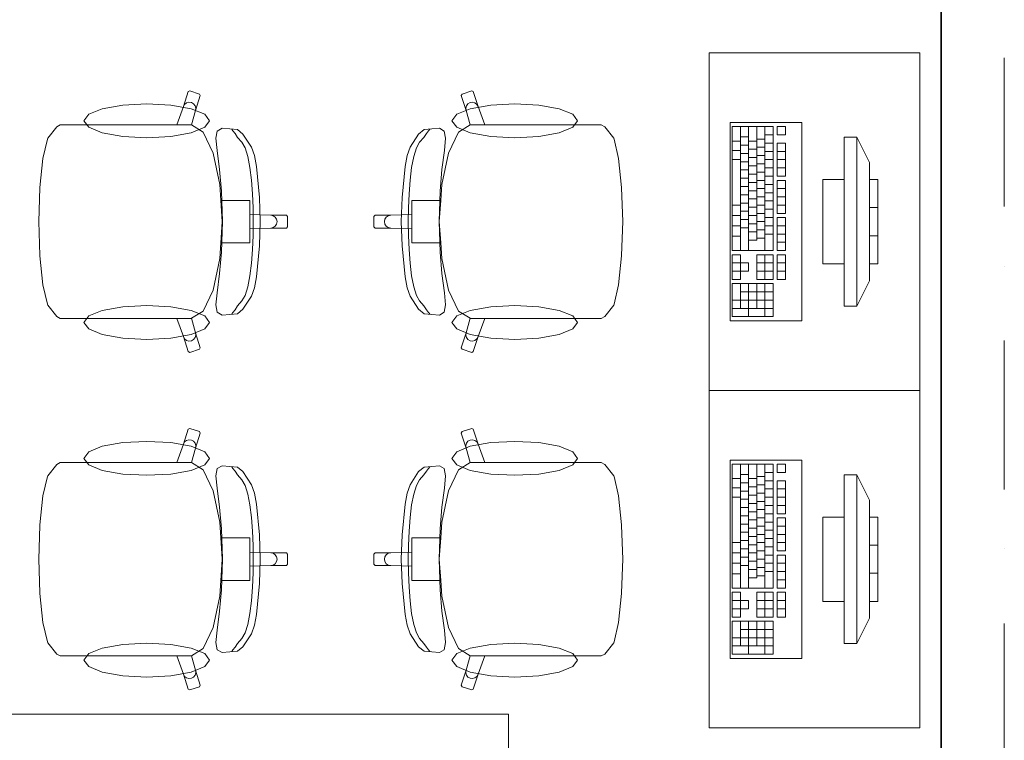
# Model space of a CAD drawing. Header units: millimetres. Extents: x -34676 to 172266, y 39940 to 476087.
# Tile 198 of 256: x 44605 to 46940, y 353063 to 354771. Entities that reach past the tile are written whole.
import ezdxf

# ---------------------------------------------------------------- set-up
doc = ezdxf.new("R2010")
doc.units = ezdxf.units.MM
doc.header["$MEASUREMENT"] = 0
doc.linetypes.add('Krawędzie ukryte', pattern=[3.912222, 2.822222, -1.09])
doc.linetypes.add('Kropki i Kreski', pattern=[6.702778, 3.527778, -1.763889, 0, -1.411111])
for name, color, linetype in [('#podkład', 252, 'Continuous'), ('- strefy pomieszczeń', 7, 'Continuous'), ('Konstrukcja - Siatka mod', 7, 'Continuous'), ('Konstrukcja - Ściany nośne wew..P', 7, 'Continuous'), ('Wnętrze - Umeblowanie', 7, 'Continuous')]:
    doc.layers.add(name, color=color, linetype=linetype)

# ---------------------------------------------------------------- blocks, each defined once
blk = doc.blocks.new('kjghgg')
at = {"layer": '- strefy pomieszczeń', "color": 252, "linetype": 'Continuous', "lineweight": 13, "ltscale": 100}
for p, q in [((-101584.8, 478412.9), (-98621.3, 478412.9)), ((-98621.3, 478412.9), (-98621.3, 478098.6))]:
    blk.add_line(p, q, dxfattribs=at)
at = {"layer": 'Konstrukcja - Siatka mod', "color": 252, "linetype": 'Kropki i Kreski', "lineweight": 13, "ltscale": 100}
blk.add_line((-97445.8, 468219.5), (-97445.8, 485184.3), dxfattribs=at)
at = {"layer": 'Konstrukcja - Ściany nośne wew..P', "color": 252, "linetype": 'Continuous', "lineweight": 35, "ltscale": 100}
blk.add_line((-97595.8, 482078.3), (-97595.8, 477128.3), dxfattribs=at)
at = {"layer": 'Konstrukcja - Ściany nośne wew..P', "color": 252, "linetype": 'Krawędzie ukryte', "lineweight": 20, "ltscale": 100}
blk.add_line((-97595.8, 482078.3), (-97595.8, 477128.3), dxfattribs=at)
at = {"layer": 'Wnętrze - Umeblowanie', "color": 252, "linetype": 'Continuous', "lineweight": 13, "ltscale": 100}
for p, q in [((-97645.8, 479980.1), (-98145.8, 479980.1)), ((-98145.8, 479980.1), (-98145.8, 479180.1)), ((-97645.8, 479180.1), (-97645.8, 479980.1)), ((-99392.4, 479852.8), (-99381, 479888.2)), ((-99381, 479888.2), (-99377.3, 479890.1)), ((-99377.3, 479890.1), (-99354.5, 479882.6)), ((-99352.6, 479878.8), (-99364, 479843.4)), ((-99354.5, 479882.6), (-99352.6, 479878.8)), ((-98731.6, 479882.6), (-98733.6, 479878.8)), ((-98733.6, 479878.8), (-98722.2, 479843.4)), ((-98708.9, 479890.1), (-98731.6, 479882.6)), ((-98705.1, 479888.2), (-98708.9, 479890.1)), ((-98693.7, 479852.8), (-98705.1, 479888.2)), ((-99617.1, 479834.5), (-99584.8, 479847.6)), ((-99584.8, 479847.6), (-99536.5, 479856.3)), ((-99536.5, 479856.3), (-99479.5, 479859.4)), ((-99479.5, 479859.4), (-99422.4, 479856.3)), ((-99422.4, 479856.3), (-99374.1, 479847.6)), ((-99408.1, 479809.4), (-99392.4, 479852.8)), ((-99392.4, 479852.8), (-99389.6, 479857.9)), ((-99389.6, 479857.9), (-99385, 479861.5)), ((-99385, 479861.5), (-99379.4, 479863.1)), ((-99379.4, 479863.1), (-99373.6, 479862.5)), ((-99374.1, 479847.6), (-99341.8, 479834.5)), ((-99373.6, 479862.5), (-99368.5, 479859.6)), ((-99368.5, 479859.6), (-99364.9, 479854.9)), ((-99364.9, 479854.9), (-99363.3, 479849.3)), ((-99363.3, 479849.3), (-99364, 479843.4)), ((-98712.1, 479847.6), (-98744.4, 479834.5)), ((-98721.3, 479854.9), (-98722.9, 479849.3)), ((-98722.9, 479849.3), (-98722.2, 479843.4)), ((-98717.7, 479859.6), (-98721.3, 479854.9)), ((-98712.6, 479862.5), (-98717.7, 479859.6)), ((-98706.8, 479863.1), (-98712.6, 479862.5)), ((-98663.7, 479856.3), (-98712.1, 479847.6)), ((-98701.2, 479861.5), (-98706.8, 479863.1)), ((-98696.6, 479857.9), (-98701.2, 479861.5)), ((-98693.7, 479852.8), (-98696.6, 479857.9)), ((-98678, 479809.4), (-98693.7, 479852.8)), ((-98606.7, 479859.4), (-98663.7, 479856.3)), ((-98549.7, 479856.3), (-98606.7, 479859.4)), ((-98501.3, 479847.6), (-98549.7, 479856.3)), ((-98469, 479834.5), (-98501.3, 479847.6)), ((-99628.5, 479819.1), (-99617.1, 479834.5)), ((-99364, 479843.4), (-99373.7, 479809.3)), ((-99341.8, 479834.5), (-99330.5, 479819.1)), ((-98744.4, 479834.5), (-98755.7, 479819.1)), ((-98722.2, 479843.4), (-98712.5, 479809.3)), ((-98457.7, 479819.1), (-98469, 479834.5)), ((-99714.1, 479778), (-99693, 479804.8)), ((-99693, 479804.8), (-99684.4, 479809.4)), ((-99684.4, 479809.4), (-99653.3, 479809.4)), ((-99653.3, 479809.4), (-99617.2, 479809.4)), ((-99617.1, 479803.7), (-99628.5, 479819.1)), ((-99617.2, 479809.4), (-99408.1, 479809.4)), ((-99584.8, 479790.7), (-99617.1, 479803.7)), ((-99373.9, 479809.4), (-99408.1, 479809.4)), ((-99341.8, 479803.7), (-99374.1, 479790.7)), ((-99373.9, 479809.4), (-99373.7, 479809.3)), ((-99373.7, 479809.3), (-99345.8, 479791.9)), ((-99330.5, 479819.1), (-99341.8, 479803.7)), ((-99312.3, 479794.8), (-99300.7, 479801.5)), ((-99300.7, 479801.5), (-99264.6, 479798.2)), ((-98785.4, 479801.5), (-98821.5, 479798.2)), ((-98773.9, 479794.8), (-98785.4, 479801.5)), ((-98755.7, 479819.1), (-98744.4, 479803.7)), ((-98744.4, 479803.7), (-98712.1, 479790.7)), ((-98712.5, 479809.3), (-98740.3, 479791.9)), ((-98712.3, 479809.4), (-98712.5, 479809.3)), ((-98712.3, 479809.4), (-98678, 479809.4)), ((-98468.9, 479809.4), (-98678, 479809.4)), ((-98501.3, 479790.7), (-98469, 479803.7)), ((-98469, 479803.7), (-98457.7, 479819.1)), ((-98432.9, 479809.4), (-98468.9, 479809.4)), ((-98401.8, 479809.4), (-98432.9, 479809.4)), ((-98393.2, 479804.8), (-98401.8, 479809.4)), ((-98372.1, 479778), (-98393.2, 479804.8)), ((-97925.8, 479815.1), (-98095.8, 479815.1)), ((-98095.8, 479815.1), (-98095.8, 479345.1)), ((-98090.9, 479805.3), (-98090.9, 479511.6)), ((-97993.9, 479805.3), (-98090.9, 479805.3)), ((-98071.5, 479805.3), (-98071.5, 479511.6)), ((-98052.1, 479805.3), (-98052.1, 479511.6)), ((-98032.7, 479805.3), (-98032.7, 479536)), ((-98013.3, 479805.3), (-98013.3, 479511.6)), ((-97993.9, 479511.6), (-97993.9, 479805.3)), ((-97984.2, 479805.3), (-97984.2, 479785.7)), ((-97964.9, 479805.3), (-97984.2, 479805.3)), ((-97964.9, 479785.7), (-97964.9, 479805.3)), ((-97925.8, 479345.1), (-97925.8, 479815.1)), ((-99715, 479775.9), (-99714.1, 479778)), ((-99536.5, 479781.9), (-99584.8, 479790.7)), ((-99479.5, 479778.9), (-99536.5, 479781.9)), ((-99422.4, 479781.9), (-99479.5, 479778.9)), ((-99374.1, 479790.7), (-99422.4, 479781.9)), ((-99345.8, 479791.9), (-99322, 479742.2)), ((-99315.3, 479777.6), (-99312.3, 479794.8)), ((-99312.7, 479748.7), (-99315.3, 479777.6)), ((-99275.2, 479795.1), (-99277.8, 479798.9)), ((-99270.1, 479788.9), (-99275.2, 479795.1)), ((-99263.9, 479779.8), (-99270.1, 479788.9)), ((-99264.6, 479798.2), (-99251.5, 479787.7)), ((-99253.8, 479768.1), (-99263.9, 479779.8)), ((-99251.5, 479787.7), (-99231.4, 479756.6)), ((-98834.7, 479787.7), (-98854.8, 479756.6)), ((-98821.5, 479798.2), (-98834.7, 479787.7)), ((-98832.3, 479768.1), (-98822.3, 479779.8)), ((-98822.3, 479779.8), (-98816.1, 479788.9)), ((-98816.1, 479788.9), (-98811, 479795.1)), ((-98811, 479795.1), (-98808.4, 479798.9)), ((-98770.8, 479777.6), (-98773.9, 479794.8)), ((-98773.4, 479748.7), (-98770.8, 479777.6)), ((-98740.3, 479791.9), (-98764.1, 479742.2)), ((-98712.1, 479790.7), (-98663.7, 479781.9)), ((-98663.7, 479781.9), (-98606.7, 479778.9)), ((-98606.7, 479778.9), (-98549.7, 479781.9)), ((-98549.7, 479781.9), (-98501.3, 479790.7)), ((-98371.2, 479775.9), (-98372.1, 479778)), ((-98071.5, 479780.8), (-98052.1, 479780.8)), ((-98013.3, 479785.7), (-97993.9, 479785.7)), ((-97984.2, 479785.7), (-97964.9, 479785.7)), ((-97825.8, 479780.1), (-97825.8, 479380.1)), ((-97795.8, 479780.1), (-97825.8, 479780.1)), ((-97795.8, 479380.1), (-97795.8, 479780.1)), ((-97795.8, 479780.1), (-97765.8, 479720.1)), ((-99725.7, 479730), (-99715, 479775.9)), ((-99246.1, 479754.9), (-99253.8, 479768.1)), ((-99239.9, 479734.6), (-99246.1, 479754.9)), ((-99231.4, 479756.6), (-99224.1, 479736.7)), ((-98854.8, 479756.6), (-98862, 479736.7)), ((-98846.3, 479734.6), (-98840, 479754.9)), ((-98840, 479754.9), (-98832.3, 479768.1)), ((-98360.5, 479730), (-98371.2, 479775.9)), ((-98090.9, 479771), (-98071.5, 479771)), ((-98071.5, 479761.3), (-98052.1, 479761.3)), ((-98052.1, 479771), (-98032.7, 479771)), ((-98032.7, 479775.9), (-98013.3, 479775.9)), ((-98032.7, 479756.4), (-98013.3, 479756.4)), ((-98013.3, 479766.2), (-97993.9, 479766.2)), ((-97984.2, 479766.2), (-97984.2, 479687.8)), ((-97964.9, 479766.2), (-97984.2, 479766.2)), ((-97964.9, 479687.8), (-97964.9, 479766.2)), ((-99322, 479742.2), (-99306.2, 479667.9)), ((-99306.9, 479703.3), (-99312.7, 479748.7)), ((-99234.9, 479708.6), (-99239.9, 479734.6)), ((-99224.1, 479736.7), (-99219.3, 479710.8)), ((-98862, 479736.7), (-98866.8, 479710.8)), ((-98851.2, 479708.6), (-98846.3, 479734.6)), ((-98764.1, 479742.2), (-98780, 479667.9)), ((-98779.3, 479703.3), (-98773.4, 479748.7)), ((-98090.9, 479749), (-98071.5, 479749)), ((-98071.5, 479741.7), (-98052.1, 479741.7)), ((-98052.1, 479751.5), (-98032.7, 479751.5)), ((-98052.1, 479731.9), (-98032.7, 479731.9)), ((-98032.7, 479736.8), (-98013.3, 479736.8)), ((-98013.3, 479746.6), (-97993.9, 479746.6)), ((-97984.2, 479746.6), (-97964.9, 479746.6)), ((-99732.8, 479661.2), (-99725.7, 479730)), ((-99231.2, 479678.7), (-99234.9, 479708.6)), ((-99219.3, 479710.8), (-99212.4, 479637.6)), ((-98866.8, 479710.8), (-98873.8, 479637.6)), ((-98854.9, 479678.7), (-98851.2, 479708.6)), ((-98353.3, 479661.2), (-98360.5, 479730)), ((-98090.9, 479727), (-98071.5, 479727)), ((-98071.5, 479722.1), (-98052.1, 479722.1)), ((-98052.1, 479712.3), (-98032.7, 479712.3)), ((-98032.7, 479717.2), (-98013.3, 479717.2)), ((-98013.3, 479727), (-97993.9, 479727)), ((-98013.3, 479707.4), (-97993.9, 479707.4)), ((-97984.2, 479727), (-97964.9, 479727)), ((-97984.2, 479707.4), (-97964.9, 479707.4)), ((-97765.8, 479720.1), (-97765.8, 479440.1)), ((-99302.2, 479652.4), (-99306.9, 479703.3)), ((-98783.9, 479652.4), (-98779.3, 479703.3)), ((-98071.5, 479702.5), (-98052.1, 479702.5)), ((-98052.1, 479692.7), (-98032.7, 479692.7)), ((-98032.7, 479697.6), (-98013.3, 479697.6)), ((-98013.3, 479687.8), (-97993.9, 479687.8)), ((-97984.2, 479687.8), (-97964.9, 479687.8)), ((-99732.9, 479660.1), (-99732.8, 479661.2)), ((-99306.2, 479667.9), (-99303.8, 479630.4)), ((-99228.7, 479646.2), (-99231.2, 479678.7)), ((-98857.5, 479646.2), (-98854.9, 479678.7)), ((-98780, 479667.9), (-98782.4, 479630.4)), ((-98353.2, 479660.1), (-98353.3, 479661.2)), ((-98071.5, 479682.9), (-98052.1, 479682.9)), ((-98071.5, 479663.3), (-98052.1, 479663.3)), ((-98052.1, 479673.1), (-98032.7, 479673.1)), ((-98032.7, 479678), (-98013.3, 479678)), ((-98013.3, 479668.2), (-97993.9, 479668.2)), ((-97984.2, 479678), (-97984.2, 479599.7)), ((-97964.9, 479678), (-97984.2, 479678)), ((-97964.9, 479599.7), (-97964.9, 479678)), ((-97875.8, 479680.1), (-97875.8, 479480.1)), ((-97825.8, 479680.1), (-97875.8, 479680.1)), ((-97825.8, 479480.1), (-97825.8, 479680.1)), ((-97765.8, 479680.1), (-97765.8, 479480.1)), ((-97745.8, 479680.1), (-97765.8, 479680.1)), ((-97745.8, 479480.1), (-97745.8, 479680.1)), ((-99735.4, 479580.1), (-99732.9, 479660.1)), ((-99299.9, 479580.1), (-99302.2, 479652.4)), ((-99227.2, 479612.8), (-99228.7, 479646.2)), ((-99212.4, 479637.6), (-99210.2, 479580.1)), ((-98873.8, 479637.6), (-98876, 479580.1)), ((-98858.9, 479612.8), (-98857.5, 479646.2)), ((-98786.3, 479580.1), (-98783.9, 479652.4)), ((-98350.8, 479580.1), (-98353.2, 479660.1)), ((-98071.5, 479643.8), (-98052.1, 479643.8)), ((-98052.1, 479653.5), (-98032.7, 479653.5)), ((-98032.7, 479658.4), (-98013.3, 479658.4)), ((-98032.7, 479638.9), (-98013.3, 479638.9)), ((-98013.3, 479648.7), (-97993.9, 479648.7)), ((-97984.2, 479658.4), (-97964.9, 479658.4)), ((-97984.2, 479638.9), (-97964.9, 479638.9)), ((-99303.8, 479630.4), (-99300.6, 479580.1)), ((-99303.8, 479630.4), (-99265.1, 479630.4)), ((-99265.1, 479630.4), (-99235.2, 479630.4)), ((-99235.2, 479630.4), (-99235.2, 479597)), ((-98821.1, 479630.4), (-98851, 479630.4)), ((-98851, 479630.4), (-98851, 479597)), ((-98782.4, 479630.4), (-98821.1, 479630.4)), ((-98782.4, 479630.4), (-98785.6, 479580.1)), ((-98090.9, 479619.3), (-98071.5, 479619.3)), ((-98071.5, 479624.2), (-98052.1, 479624.2)), ((-98052.1, 479634), (-98032.7, 479634)), ((-98052.1, 479614.4), (-98032.7, 479614.4)), ((-98032.7, 479619.3), (-98013.3, 479619.3)), ((-98013.3, 479629.1), (-97993.9, 479629.1)), ((-97984.2, 479619.3), (-97964.9, 479619.3)), ((-99235.2, 479597), (-99235.2, 479580.1)), ((-99235.2, 479597), (-99185.3, 479595.2)), ((-99226.8, 479580.1), (-99227.2, 479612.8)), ((-99185.3, 479595.2), (-99179.6, 479594.1)), ((-99185.3, 479595.2), (-99148.4, 479595.2)), ((-99179.6, 479594.1), (-99174.7, 479590.8)), ((-99174.7, 479590.8), (-99171.5, 479585.9)), ((-99148.4, 479595.2), (-99145.4, 479592.2)), ((-99145.4, 479592.2), (-99145.4, 479580.1)), ((-98937.8, 479595.2), (-98940.8, 479592.2)), ((-98940.8, 479592.2), (-98940.8, 479580.1)), ((-98900.9, 479595.2), (-98937.8, 479595.2)), ((-98911.5, 479590.8), (-98914.7, 479585.9)), ((-98906.6, 479594.1), (-98911.5, 479590.8)), ((-98900.9, 479595.2), (-98906.6, 479594.1)), ((-98851, 479597), (-98900.9, 479595.2)), ((-98859.4, 479580.1), (-98858.9, 479612.8)), ((-98851, 479597), (-98851, 479580.1)), ((-98090.9, 479594.8), (-98071.5, 479594.8)), ((-98071.5, 479604.6), (-98052.1, 479604.6)), ((-98052.1, 479594.8), (-98032.7, 479594.8)), ((-98032.7, 479599.7), (-98013.3, 479599.7)), ((-98013.3, 479609.5), (-97993.9, 479609.5)), ((-97984.2, 479599.7), (-97964.9, 479599.7)), ((-97765.8, 479613.4), (-97745.8, 479613.4)), ((-99735.4, 479580.1), (-99732.9, 479500.1)), ((-99303.8, 479529.8), (-99300.6, 479580.1)), ((-99299.9, 479580.1), (-99302.2, 479507.8)), ((-99235.2, 479563.2), (-99235.2, 479580.1)), ((-99226.8, 479580.1), (-99227.2, 479547.4)), ((-99212.4, 479522.6), (-99210.2, 479580.1)), ((-99179.6, 479566.2), (-99174.7, 479569.4)), ((-99174.7, 479569.4), (-99171.5, 479574.3)), ((-99171.5, 479585.9), (-99170.3, 479580.1)), ((-99171.5, 479574.3), (-99170.3, 479580.1)), ((-99148.4, 479565), (-99145.4, 479568)), ((-99145.4, 479568), (-99145.4, 479580.1)), ((-98940.8, 479568), (-98940.8, 479580.1)), ((-98937.8, 479565), (-98940.8, 479568)), ((-98914.7, 479585.9), (-98915.8, 479580.1)), ((-98914.7, 479574.3), (-98915.8, 479580.1)), ((-98911.5, 479569.4), (-98914.7, 479574.3)), ((-98906.6, 479566.2), (-98911.5, 479569.4)), ((-98873.8, 479522.6), (-98876, 479580.1)), ((-98859.4, 479580.1), (-98858.9, 479547.4)), ((-98851, 479563.2), (-98851, 479580.1)), ((-98786.3, 479580.1), (-98783.9, 479507.8)), ((-98782.4, 479529.8), (-98785.6, 479580.1)), ((-98350.8, 479580.1), (-98353.2, 479500.1)), ((-98090.9, 479570.3), (-98071.5, 479570.3)), ((-98071.5, 479585), (-98052.1, 479585)), ((-98052.1, 479575.2), (-98032.7, 479575.2)), ((-98032.7, 479580.1), (-98013.3, 479580.1)), ((-98013.3, 479589.9), (-97993.9, 479589.9)), ((-98013.3, 479570.3), (-97993.9, 479570.3)), ((-97984.2, 479589.9), (-97984.2, 479511.6)), ((-97964.9, 479589.9), (-97984.2, 479589.9)), ((-97984.2, 479570.3), (-97964.9, 479570.3)), ((-97964.9, 479511.6), (-97964.9, 479589.9)), ((-99235.2, 479563.2), (-99185.3, 479565)), ((-99235.2, 479529.8), (-99235.2, 479563.2)), ((-99227.2, 479547.4), (-99228.7, 479514)), ((-99185.3, 479565), (-99179.6, 479566.2)), ((-99185.3, 479565), (-99148.4, 479565)), ((-98900.9, 479565), (-98937.8, 479565)), ((-98900.9, 479565), (-98906.6, 479566.2)), ((-98851, 479563.2), (-98900.9, 479565)), ((-98858.9, 479547.4), (-98857.5, 479514)), ((-98851, 479529.8), (-98851, 479563.2)), ((-98090.9, 479545.8), (-98071.5, 479545.8)), ((-98071.5, 479565.4), (-98052.1, 479565.4)), ((-98052.1, 479555.6), (-98032.7, 479555.6)), ((-98032.7, 479560.5), (-98013.3, 479560.5)), ((-98013.3, 479550.7), (-97993.9, 479550.7)), ((-97984.2, 479550.7), (-97964.9, 479550.7)), ((-97765.8, 479546.8), (-97745.8, 479546.8)), ((-99306.2, 479492.4), (-99303.8, 479529.8)), ((-99303.8, 479529.8), (-99265.1, 479529.8)), ((-99265.1, 479529.8), (-99235.2, 479529.8)), ((-99219.3, 479449.4), (-99212.4, 479522.6)), ((-98866.8, 479449.4), (-98873.8, 479522.6)), ((-98821.1, 479529.8), (-98851, 479529.8)), ((-98782.4, 479529.8), (-98821.1, 479529.8)), ((-98780, 479492.4), (-98782.4, 479529.8)), ((-98052.1, 479536), (-98032.7, 479536)), ((-98032.7, 479540.9), (-98013.3, 479540.9)), ((-97984.2, 479531.2), (-97964.9, 479531.2)), ((-99732.9, 479500.1), (-99732.8, 479499)), ((-99732.8, 479499), (-99725.7, 479430.3)), ((-99302.2, 479507.8), (-99306.9, 479456.9)), ((-99228.7, 479514), (-99231.2, 479481.6)), ((-98857.5, 479514), (-98854.9, 479481.6)), ((-98783.9, 479507.8), (-98779.3, 479456.9)), ((-98353.3, 479499), (-98360.5, 479430.3)), ((-98353.2, 479500.1), (-98353.3, 479499)), ((-98090.9, 479511.6), (-97993.9, 479511.6)), ((-98090.9, 479501.8), (-98090.9, 479443)), ((-98071.5, 479501.8), (-98090.9, 479501.8)), ((-98071.5, 479482.2), (-98071.5, 479501.8)), ((-98032.7, 479501.8), (-98032.7, 479443)), ((-97993.9, 479501.8), (-98032.7, 479501.8)), ((-98013.3, 479501.8), (-98013.3, 479443)), ((-97993.9, 479443), (-97993.9, 479501.8)), ((-97984.2, 479511.6), (-97964.9, 479511.6)), ((-97984.2, 479501.8), (-97984.2, 479443)), ((-97964.9, 479501.8), (-97984.2, 479501.8)), ((-97964.9, 479443), (-97964.9, 479501.8)), ((-99322, 479418), (-99306.2, 479492.4)), ((-99231.2, 479481.6), (-99234.9, 479451.6)), ((-98854.9, 479481.6), (-98851.2, 479451.6)), ((-98764.1, 479418), (-98780, 479492.4)), ((-98090.9, 479482.2), (-98071.5, 479482.2)), ((-98052.1, 479482.2), (-98071.5, 479482.2)), ((-98071.5, 479482.2), (-98071.5, 479462.6)), ((-98052.1, 479462.6), (-98052.1, 479482.2)), ((-98032.7, 479482.2), (-97993.9, 479482.2)), ((-97984.2, 479482.2), (-97964.9, 479482.2)), ((-97875.8, 479480.1), (-97825.8, 479480.1)), ((-97765.8, 479480.1), (-97745.8, 479480.1)), ((-99306.9, 479456.9), (-99312.7, 479411.6)), ((-99234.9, 479451.6), (-99239.9, 479425.6)), ((-98851.2, 479451.6), (-98846.3, 479425.6)), ((-98779.3, 479456.9), (-98773.4, 479411.6)), ((-98090.9, 479462.6), (-98071.5, 479462.6)), ((-98071.5, 479443), (-98071.5, 479462.6)), ((-98071.5, 479462.6), (-98052.1, 479462.6)), ((-98032.7, 479462.6), (-97993.9, 479462.6)), ((-97984.2, 479462.6), (-97964.9, 479462.6)), ((-99725.7, 479430.3), (-99715, 479384.3)), ((-99224.1, 479423.5), (-99219.3, 479449.4)), ((-98862, 479423.5), (-98866.8, 479449.4)), ((-98360.5, 479430.3), (-98371.2, 479384.3)), ((-98090.9, 479443), (-98071.5, 479443)), ((-98090.9, 479433.2), (-98090.9, 479354.9)), ((-97993.9, 479433.2), (-98090.9, 479433.2)), ((-98071.5, 479433.2), (-98071.5, 479374.5)), ((-98052.1, 479433.2), (-98052.1, 479354.9)), ((-98032.7, 479443), (-97993.9, 479443)), ((-98032.7, 479433.2), (-98032.7, 479374.5)), ((-98013.3, 479433.2), (-98013.3, 479354.9)), ((-97993.9, 479354.9), (-97993.9, 479433.2)), ((-97984.2, 479443), (-97964.9, 479443)), ((-97795.8, 479380.1), (-97765.8, 479440.1)), ((-99345.8, 479368.3), (-99322, 479418)), ((-99312.7, 479411.6), (-99315.3, 479382.7)), ((-99246.1, 479405.3), (-99253.8, 479392.1)), ((-99251.5, 479372.6), (-99231.4, 479403.6)), ((-99239.9, 479425.6), (-99246.1, 479405.3)), ((-99231.4, 479403.6), (-99224.1, 479423.5)), ((-98854.8, 479403.6), (-98862, 479423.5)), ((-98834.7, 479372.6), (-98854.8, 479403.6)), ((-98846.3, 479425.6), (-98840, 479405.3)), ((-98840, 479405.3), (-98832.3, 479392.1)), ((-98773.4, 479411.6), (-98770.8, 479382.7)), ((-98740.3, 479368.3), (-98764.1, 479418)), ((-98071.5, 479413.7), (-97993.9, 479413.7)), ((-99715, 479384.3), (-99714.1, 479382.2)), ((-99714.1, 479382.2), (-99693, 479355.4)), ((-99479.5, 479381.4), (-99536.5, 479378.3)), ((-99422.4, 479378.3), (-99479.5, 479381.4)), ((-99315.3, 479382.7), (-99312.3, 479365.4)), ((-99263.9, 479380.4), (-99270.1, 479371.4)), ((-99253.8, 479392.1), (-99263.9, 479380.4)), ((-98832.3, 479392.1), (-98822.3, 479380.4)), ((-98822.3, 479380.4), (-98816.1, 479371.4)), ((-98770.8, 479382.7), (-98773.9, 479365.4)), ((-98663.7, 479378.3), (-98606.7, 479381.4)), ((-98606.7, 479381.4), (-98549.7, 479378.3)), ((-98372.1, 479382.2), (-98393.2, 479355.4)), ((-98371.2, 479384.3), (-98372.1, 479382.2)), ((-98090.9, 479394.1), (-97993.9, 479394.1)), ((-99584.8, 479369.6), (-99617.1, 479356.5)), ((-99536.5, 479378.3), (-99584.8, 479369.6)), ((-99374.1, 479369.6), (-99422.4, 479378.3)), ((-99341.8, 479356.5), (-99374.1, 479369.6)), ((-99373.7, 479351), (-99345.8, 479368.3)), ((-99312.3, 479365.4), (-99300.7, 479358.7)), ((-99300.7, 479358.7), (-99264.6, 479362)), ((-99275.2, 479365.1), (-99277.8, 479361.3)), ((-99270.1, 479371.4), (-99275.2, 479365.1)), ((-99264.6, 479362), (-99251.5, 479372.6)), ((-98821.5, 479362), (-98834.7, 479372.6)), ((-98785.4, 479358.7), (-98821.5, 479362)), ((-98816.1, 479371.4), (-98811, 479365.1)), ((-98811, 479365.1), (-98808.4, 479361.3)), ((-98773.9, 479365.4), (-98785.4, 479358.7)), ((-98744.4, 479356.5), (-98712.1, 479369.6)), ((-98712.5, 479351), (-98740.3, 479368.3)), ((-98712.1, 479369.6), (-98663.7, 479378.3)), ((-98549.7, 479378.3), (-98501.3, 479369.6)), ((-98501.3, 479369.6), (-98469, 479356.5)), ((-98090.9, 479374.5), (-97993.9, 479374.5)), ((-97825.8, 479380.1), (-97795.8, 479380.1)), ((-99693, 479355.4), (-99684.4, 479350.8)), ((-99684.4, 479350.8), (-99653.3, 479350.8)), ((-99653.3, 479350.8), (-99617.2, 479350.8)), ((-99617.1, 479356.5), (-99628.5, 479341.1)), ((-99628.5, 479341.1), (-99617.1, 479325.7)), ((-99617.2, 479350.8), (-99408.1, 479350.8)), ((-99373.9, 479350.8), (-99408.1, 479350.8)), ((-99408.1, 479350.8), (-99392.4, 479307.5)), ((-99373.9, 479350.8), (-99373.7, 479351)), ((-99364, 479316.8), (-99373.7, 479351)), ((-99330.5, 479341.1), (-99341.8, 479356.5)), ((-99341.8, 479325.7), (-99330.5, 479341.1)), ((-98755.7, 479341.1), (-98744.4, 479356.5)), ((-98744.4, 479325.7), (-98755.7, 479341.1)), ((-98722.2, 479316.8), (-98712.5, 479351)), ((-98712.3, 479350.8), (-98712.5, 479351)), ((-98712.3, 479350.8), (-98678, 479350.8)), ((-98678, 479350.8), (-98693.7, 479307.5)), ((-98468.9, 479350.8), (-98678, 479350.8)), ((-98469, 479356.5), (-98457.7, 479341.1)), ((-98457.7, 479341.1), (-98469, 479325.7)), ((-98432.9, 479350.8), (-98468.9, 479350.8)), ((-98401.8, 479350.8), (-98432.9, 479350.8)), ((-98393.2, 479355.4), (-98401.8, 479350.8)), ((-98095.8, 479345.1), (-97925.8, 479345.1)), ((-98090.9, 479354.9), (-97993.9, 479354.9)), ((-99617.1, 479325.7), (-99584.8, 479312.6)), ((-99584.8, 479312.6), (-99536.5, 479303.9)), ((-99422.4, 479303.9), (-99374.1, 479312.6)), ((-99374.1, 479312.6), (-99341.8, 479325.7)), ((-99364.9, 479305.3), (-99363.3, 479310.9)), ((-99363.3, 479310.9), (-99364, 479316.8)), ((-99352.6, 479281.4), (-99364, 479316.8)), ((-98712.1, 479312.6), (-98744.4, 479325.7)), ((-98733.6, 479281.4), (-98722.2, 479316.8)), ((-98722.9, 479310.9), (-98722.2, 479316.8)), ((-98721.3, 479305.3), (-98722.9, 479310.9)), ((-98663.7, 479303.9), (-98712.1, 479312.6)), ((-98501.3, 479312.6), (-98549.7, 479303.9)), ((-98469, 479325.7), (-98501.3, 479312.6)), ((-99536.5, 479303.9), (-99479.5, 479300.9)), ((-99479.5, 479300.9), (-99422.4, 479303.9)), ((-99392.4, 479307.5), (-99389.6, 479302.3)), ((-99392.4, 479307.5), (-99381, 479272.1)), ((-99389.6, 479302.3), (-99385, 479298.7)), ((-99385, 479298.7), (-99379.4, 479297.1)), ((-99379.4, 479297.1), (-99373.6, 479297.8)), ((-99373.6, 479297.8), (-99368.5, 479300.6)), ((-99368.5, 479300.6), (-99364.9, 479305.3)), ((-98717.7, 479300.6), (-98721.3, 479305.3)), ((-98712.6, 479297.8), (-98717.7, 479300.6)), ((-98706.8, 479297.1), (-98712.6, 479297.8)), ((-98701.2, 479298.7), (-98706.8, 479297.1)), ((-98693.7, 479307.5), (-98705.1, 479272.1)), ((-98696.6, 479302.3), (-98701.2, 479298.7)), ((-98693.7, 479307.5), (-98696.6, 479302.3)), ((-98606.7, 479300.9), (-98663.7, 479303.9)), ((-98549.7, 479303.9), (-98606.7, 479300.9)), ((-99381, 479272.1), (-99377.3, 479270.1)), ((-99377.3, 479270.1), (-99354.5, 479277.6)), ((-99354.5, 479277.6), (-99352.6, 479281.4)), ((-98731.6, 479277.6), (-98733.6, 479281.4)), ((-98708.9, 479270.1), (-98731.6, 479277.6)), ((-98705.1, 479272.1), (-98708.9, 479270.1)), ((-97645.8, 479180.1), (-98145.8, 479180.1)), ((-98145.8, 479180.1), (-98145.8, 478380.1)), ((-98145.8, 479180.1), (-97645.8, 479180.1)), ((-97645.8, 478380.1), (-97645.8, 479180.1)), ((-99392.4, 479052.8), (-99381, 479088.2)), ((-99381, 479088.2), (-99377.3, 479090.1)), ((-99377.3, 479090.1), (-99354.5, 479082.6)), ((-99352.6, 479078.8), (-99364, 479043.4)), ((-99354.5, 479082.6), (-99352.6, 479078.8)), ((-98731.6, 479082.6), (-98733.6, 479078.8)), ((-98733.6, 479078.8), (-98722.2, 479043.4)), ((-98708.9, 479090.1), (-98731.6, 479082.6)), ((-98705.1, 479088.2), (-98708.9, 479090.1)), ((-98693.7, 479052.8), (-98705.1, 479088.2)), ((-99584.8, 479047.6), (-99536.5, 479056.3)), ((-99536.5, 479056.3), (-99479.5, 479059.4)), ((-99479.5, 479059.4), (-99422.4, 479056.3)), ((-99422.4, 479056.3), (-99374.1, 479047.6)), ((-99392.4, 479052.8), (-99389.6, 479057.9)), ((-99389.6, 479057.9), (-99385, 479061.5)), ((-99385, 479061.5), (-99379.4, 479063.1)), ((-99379.4, 479063.1), (-99373.6, 479062.5)), ((-99373.6, 479062.5), (-99368.5, 479059.6)), ((-99368.5, 479059.6), (-99364.9, 479054.9)), ((-99364.9, 479054.9), (-99363.3, 479049.3)), ((-98721.3, 479054.9), (-98722.9, 479049.3)), ((-98717.7, 479059.6), (-98721.3, 479054.9)), ((-98712.6, 479062.5), (-98717.7, 479059.6)), ((-98706.8, 479063.1), (-98712.6, 479062.5)), ((-98663.7, 479056.3), (-98712.1, 479047.6)), ((-98701.2, 479061.5), (-98706.8, 479063.1)), ((-98696.6, 479057.9), (-98701.2, 479061.5)), ((-98693.7, 479052.8), (-98696.6, 479057.9)), ((-98606.7, 479059.4), (-98663.7, 479056.3)), ((-98549.7, 479056.3), (-98606.7, 479059.4)), ((-98501.3, 479047.6), (-98549.7, 479056.3)), ((-99628.5, 479019.1), (-99617.1, 479034.5)), ((-99617.1, 479034.5), (-99584.8, 479047.6)), ((-99408.1, 479009.4), (-99392.4, 479052.8)), ((-99374.1, 479047.6), (-99341.8, 479034.5)), ((-99364, 479043.4), (-99373.7, 479009.3)), ((-99363.3, 479049.3), (-99364, 479043.4)), ((-99341.8, 479034.5), (-99330.5, 479019.1)), ((-98744.4, 479034.5), (-98755.7, 479019.1)), ((-98712.1, 479047.6), (-98744.4, 479034.5)), ((-98722.9, 479049.3), (-98722.2, 479043.4)), ((-98722.2, 479043.4), (-98712.5, 479009.3)), ((-98678, 479009.4), (-98693.7, 479052.8)), ((-98469, 479034.5), (-98501.3, 479047.6)), ((-98457.7, 479019.1), (-98469, 479034.5)), ((-99693, 479004.8), (-99684.4, 479009.4)), ((-99684.4, 479009.4), (-99653.3, 479009.4)), ((-99653.3, 479009.4), (-99617.2, 479009.4)), ((-99617.1, 479003.7), (-99628.5, 479019.1)), ((-99617.2, 479009.4), (-99408.1, 479009.4)), ((-99373.9, 479009.4), (-99408.1, 479009.4)), ((-99373.9, 479009.4), (-99373.7, 479009.3)), ((-99373.7, 479009.3), (-99345.8, 478991.9)), ((-99330.5, 479019.1), (-99341.8, 479003.7)), ((-98755.7, 479019.1), (-98744.4, 479003.7)), ((-98712.5, 479009.3), (-98740.3, 478991.9)), ((-98712.3, 479009.4), (-98712.5, 479009.3)), ((-98712.3, 479009.4), (-98678, 479009.4)), ((-98468.9, 479009.4), (-98678, 479009.4)), ((-98469, 479003.7), (-98457.7, 479019.1)), ((-98432.9, 479009.4), (-98468.9, 479009.4)), ((-98401.8, 479009.4), (-98432.9, 479009.4)), ((-98393.2, 479004.8), (-98401.8, 479009.4)), ((-97925.8, 479015.1), (-98095.8, 479015.1)), ((-98095.8, 479015.1), (-98095.8, 478545.1)), ((-97925.8, 478545.1), (-97925.8, 479015.1)), ((-99714.1, 478978), (-99693, 479004.8)), ((-99584.8, 478990.7), (-99617.1, 479003.7)), ((-99536.5, 478981.9), (-99584.8, 478990.7)), ((-99374.1, 478990.7), (-99422.4, 478981.9)), ((-99341.8, 479003.7), (-99374.1, 478990.7)), ((-99345.8, 478991.9), (-99322, 478942.2)), ((-99315.3, 478977.6), (-99312.3, 478994.8)), ((-99312.3, 478994.8), (-99300.7, 479001.5)), ((-99300.7, 479001.5), (-99264.6, 478998.2)), ((-99275.2, 478995.1), (-99277.8, 478998.9)), ((-99270.1, 478988.9), (-99275.2, 478995.1)), ((-99263.9, 478979.8), (-99270.1, 478988.9)), ((-99264.6, 478998.2), (-99251.5, 478987.7)), ((-99251.5, 478987.7), (-99231.4, 478956.6)), ((-98834.7, 478987.7), (-98854.8, 478956.6)), ((-98821.5, 478998.2), (-98834.7, 478987.7)), ((-98822.3, 478979.8), (-98816.1, 478988.9)), ((-98785.4, 479001.5), (-98821.5, 478998.2)), ((-98816.1, 478988.9), (-98811, 478995.1)), ((-98811, 478995.1), (-98808.4, 478998.9)), ((-98773.9, 478994.8), (-98785.4, 479001.5)), ((-98770.8, 478977.6), (-98773.9, 478994.8)), ((-98740.3, 478991.9), (-98764.1, 478942.2)), ((-98744.4, 479003.7), (-98712.1, 478990.7)), ((-98712.1, 478990.7), (-98663.7, 478981.9)), ((-98549.7, 478981.9), (-98501.3, 478990.7)), ((-98501.3, 478990.7), (-98469, 479003.7)), ((-98372.1, 478978), (-98393.2, 479004.8)), ((-98090.9, 479005.3), (-98090.9, 478711.6)), ((-97993.9, 479005.3), (-98090.9, 479005.3)), ((-98071.5, 479005.3), (-98071.5, 478711.6)), ((-98052.1, 479005.3), (-98052.1, 478711.6)), ((-98032.7, 479005.3), (-98032.7, 478736)), ((-98013.3, 479005.3), (-98013.3, 478711.6)), ((-98013.3, 478985.7), (-97993.9, 478985.7)), ((-97993.9, 478711.6), (-97993.9, 479005.3)), ((-97984.2, 479005.3), (-97984.2, 478985.7)), ((-97964.9, 479005.3), (-97984.2, 479005.3)), ((-97984.2, 478985.7), (-97964.9, 478985.7)), ((-97964.9, 478985.7), (-97964.9, 479005.3)), ((-99725.7, 478930), (-99715, 478975.9)), ((-99715, 478975.9), (-99714.1, 478978)), ((-99479.5, 478978.9), (-99536.5, 478981.9)), ((-99422.4, 478981.9), (-99479.5, 478978.9)), ((-99312.7, 478948.7), (-99315.3, 478977.6)), ((-99253.8, 478968.1), (-99263.9, 478979.8)), ((-99246.1, 478954.9), (-99253.8, 478968.1)), ((-98840, 478954.9), (-98832.3, 478968.1)), ((-98832.3, 478968.1), (-98822.3, 478979.8)), ((-98773.4, 478948.7), (-98770.8, 478977.6)), ((-98663.7, 478981.9), (-98606.7, 478978.9)), ((-98606.7, 478978.9), (-98549.7, 478981.9)), ((-98371.2, 478975.9), (-98372.1, 478978)), ((-98360.5, 478930), (-98371.2, 478975.9)), ((-98090.9, 478971), (-98071.5, 478971)), ((-98071.5, 478980.8), (-98052.1, 478980.8)), ((-98071.5, 478961.3), (-98052.1, 478961.3)), ((-98052.1, 478971), (-98032.7, 478971)), ((-98032.7, 478975.9), (-98013.3, 478975.9)), ((-98013.3, 478966.2), (-97993.9, 478966.2)), ((-97984.2, 478966.2), (-97984.2, 478887.8)), ((-97964.9, 478966.2), (-97984.2, 478966.2)), ((-97964.9, 478887.8), (-97964.9, 478966.2)), ((-97825.8, 478980.1), (-97825.8, 478580.1)), ((-97795.8, 478980.1), (-97825.8, 478980.1)), ((-97795.8, 478580.1), (-97795.8, 478980.1)), ((-97795.8, 478980.1), (-97765.8, 478920.1)), ((-99322, 478942.2), (-99306.2, 478867.9)), ((-99306.9, 478903.3), (-99312.7, 478948.7)), ((-99239.9, 478934.6), (-99246.1, 478954.9)), ((-99231.4, 478956.6), (-99224.1, 478936.7)), ((-99224.1, 478936.7), (-99219.3, 478910.8)), ((-98862, 478936.7), (-98866.8, 478910.8)), ((-98854.8, 478956.6), (-98862, 478936.7)), ((-98846.3, 478934.6), (-98840, 478954.9)), ((-98764.1, 478942.2), (-98780, 478867.9)), ((-98779.3, 478903.3), (-98773.4, 478948.7)), ((-98090.9, 478949), (-98071.5, 478949)), ((-98071.5, 478941.7), (-98052.1, 478941.7)), ((-98052.1, 478951.5), (-98032.7, 478951.5)), ((-98032.7, 478956.4), (-98013.3, 478956.4)), ((-98032.7, 478936.8), (-98013.3, 478936.8)), ((-98013.3, 478946.6), (-97993.9, 478946.6)), ((-97984.2, 478946.6), (-97964.9, 478946.6)), ((-99732.8, 478861.2), (-99725.7, 478930)), ((-99234.9, 478908.6), (-99239.9, 478934.6)), ((-98851.2, 478908.6), (-98846.3, 478934.6)), ((-98353.3, 478861.2), (-98360.5, 478930)), ((-98090.9, 478927), (-98071.5, 478927)), ((-98071.5, 478922.1), (-98052.1, 478922.1)), ((-98052.1, 478931.9), (-98032.7, 478931.9)), ((-98032.7, 478917.2), (-98013.3, 478917.2)), ((-98013.3, 478927), (-97993.9, 478927)), ((-97984.2, 478927), (-97964.9, 478927)), ((-97765.8, 478920.1), (-97765.8, 478640.1)), ((-99302.2, 478852.4), (-99306.9, 478903.3)), ((-99231.2, 478878.7), (-99234.9, 478908.6)), ((-99219.3, 478910.8), (-99212.4, 478837.6)), ((-98866.8, 478910.8), (-98873.8, 478837.6)), ((-98854.9, 478878.7), (-98851.2, 478908.6)), ((-98783.9, 478852.4), (-98779.3, 478903.3)), ((-98071.5, 478902.5), (-98052.1, 478902.5)), ((-98052.1, 478912.3), (-98032.7, 478912.3)), ((-98052.1, 478892.7), (-98032.7, 478892.7)), ((-98032.7, 478897.6), (-98013.3, 478897.6)), ((-98013.3, 478907.4), (-97993.9, 478907.4)), ((-97984.2, 478907.4), (-97964.9, 478907.4)), ((-99306.2, 478867.9), (-99303.8, 478830.4)), ((-99228.7, 478846.2), (-99231.2, 478878.7)), ((-98857.5, 478846.2), (-98854.9, 478878.7)), ((-98780, 478867.9), (-98782.4, 478830.4)), ((-98071.5, 478882.9), (-98052.1, 478882.9)), ((-98052.1, 478873.1), (-98032.7, 478873.1)), ((-98032.7, 478878), (-98013.3, 478878)), ((-98013.3, 478887.8), (-97993.9, 478887.8)), ((-98013.3, 478868.2), (-97993.9, 478868.2)), ((-97984.2, 478887.8), (-97964.9, 478887.8)), ((-97984.2, 478878), (-97984.2, 478799.7)), ((-97964.9, 478878), (-97984.2, 478878)), ((-97964.9, 478799.7), (-97964.9, 478878)), ((-97875.8, 478880.1), (-97875.8, 478680.1)), ((-97825.8, 478880.1), (-97875.8, 478880.1)), ((-97825.8, 478680.1), (-97825.8, 478880.1)), ((-97765.8, 478880.1), (-97765.8, 478680.1)), ((-97745.8, 478880.1), (-97765.8, 478880.1)), ((-97745.8, 478680.1), (-97745.8, 478880.1)), ((-99735.4, 478780.1), (-99732.9, 478860.1)), ((-99732.9, 478860.1), (-99732.8, 478861.2)), ((-99299.9, 478780.1), (-99302.2, 478852.4)), ((-99227.2, 478812.8), (-99228.7, 478846.2)), ((-98858.9, 478812.8), (-98857.5, 478846.2)), ((-98786.3, 478780.1), (-98783.9, 478852.4)), ((-98353.2, 478860.1), (-98353.3, 478861.2)), ((-98350.8, 478780.1), (-98353.2, 478860.1)), ((-98071.5, 478863.3), (-98052.1, 478863.3)), ((-98071.5, 478843.8), (-98052.1, 478843.8)), ((-98052.1, 478853.5), (-98032.7, 478853.5)), ((-98032.7, 478858.4), (-98013.3, 478858.4)), ((-98013.3, 478848.7), (-97993.9, 478848.7)), ((-97984.2, 478858.4), (-97964.9, 478858.4)), ((-99303.8, 478830.4), (-99300.6, 478780.1)), ((-99303.8, 478830.4), (-99265.1, 478830.4)), ((-99265.1, 478830.4), (-99235.2, 478830.4)), ((-99235.2, 478830.4), (-99235.2, 478797)), ((-99212.4, 478837.6), (-99210.2, 478780.1)), ((-98873.8, 478837.6), (-98876, 478780.1)), ((-98821.1, 478830.4), (-98851, 478830.4)), ((-98851, 478830.4), (-98851, 478797)), ((-98782.4, 478830.4), (-98821.1, 478830.4)), ((-98782.4, 478830.4), (-98785.6, 478780.1)), ((-98071.5, 478824.2), (-98052.1, 478824.2)), ((-98052.1, 478834), (-98032.7, 478834)), ((-98032.7, 478838.9), (-98013.3, 478838.9)), ((-98013.3, 478829.1), (-97993.9, 478829.1)), ((-97984.2, 478838.9), (-97964.9, 478838.9)), ((-99235.2, 478797), (-99235.2, 478780.1)), ((-99235.2, 478797), (-99185.3, 478795.2)), ((-99226.8, 478780.1), (-99227.2, 478812.8)), ((-98851, 478797), (-98900.9, 478795.2)), ((-98859.4, 478780.1), (-98858.9, 478812.8)), ((-98851, 478797), (-98851, 478780.1)), ((-98090.9, 478819.3), (-98071.5, 478819.3)), ((-98071.5, 478804.6), (-98052.1, 478804.6)), ((-98052.1, 478814.4), (-98032.7, 478814.4)), ((-98032.7, 478819.3), (-98013.3, 478819.3)), ((-98032.7, 478799.7), (-98013.3, 478799.7)), ((-98013.3, 478809.5), (-97993.9, 478809.5)), ((-97984.2, 478819.3), (-97964.9, 478819.3)), ((-97984.2, 478799.7), (-97964.9, 478799.7)), ((-97765.8, 478813.4), (-97745.8, 478813.4)), ((-99735.4, 478780.1), (-99732.9, 478700.1)), ((-99303.8, 478729.8), (-99300.6, 478780.1)), ((-99299.9, 478780.1), (-99302.2, 478707.8)), ((-99235.2, 478763.2), (-99235.2, 478780.1)), ((-99226.8, 478780.1), (-99227.2, 478747.4)), ((-99212.4, 478722.6), (-99210.2, 478780.1)), ((-99185.3, 478795.2), (-99179.6, 478794.1)), ((-99185.3, 478795.2), (-99148.4, 478795.2)), ((-99179.6, 478794.1), (-99174.7, 478790.8)), ((-99174.7, 478790.8), (-99171.5, 478785.9)), ((-99174.7, 478769.4), (-99171.5, 478774.3)), ((-99171.5, 478785.9), (-99170.3, 478780.1)), ((-99171.5, 478774.3), (-99170.3, 478780.1)), ((-99148.4, 478795.2), (-99145.4, 478792.2)), ((-99145.4, 478792.2), (-99145.4, 478780.1)), ((-99145.4, 478768), (-99145.4, 478780.1)), ((-98937.8, 478795.2), (-98940.8, 478792.2)), ((-98940.8, 478792.2), (-98940.8, 478780.1)), ((-98940.8, 478768), (-98940.8, 478780.1)), ((-98900.9, 478795.2), (-98937.8, 478795.2)), ((-98914.7, 478785.9), (-98915.8, 478780.1)), ((-98914.7, 478774.3), (-98915.8, 478780.1)), ((-98911.5, 478790.8), (-98914.7, 478785.9)), ((-98911.5, 478769.4), (-98914.7, 478774.3)), ((-98906.6, 478794.1), (-98911.5, 478790.8)), ((-98900.9, 478795.2), (-98906.6, 478794.1)), ((-98873.8, 478722.6), (-98876, 478780.1)), ((-98859.4, 478780.1), (-98858.9, 478747.4)), ((-98851, 478763.2), (-98851, 478780.1)), ((-98786.3, 478780.1), (-98783.9, 478707.8)), ((-98782.4, 478729.8), (-98785.6, 478780.1)), ((-98350.8, 478780.1), (-98353.2, 478700.1)), ((-98090.9, 478794.8), (-98071.5, 478794.8)), ((-98071.5, 478785), (-98052.1, 478785)), ((-98052.1, 478794.8), (-98032.7, 478794.8)), ((-98052.1, 478775.2), (-98032.7, 478775.2)), ((-98032.7, 478780.1), (-98013.3, 478780.1)), ((-98013.3, 478789.9), (-97993.9, 478789.9)), ((-97984.2, 478789.9), (-97984.2, 478711.6)), ((-97964.9, 478789.9), (-97984.2, 478789.9)), ((-97964.9, 478711.6), (-97964.9, 478789.9)), ((-99235.2, 478763.2), (-99185.3, 478765)), ((-99235.2, 478729.8), (-99235.2, 478763.2)), ((-99185.3, 478765), (-99179.6, 478766.2)), ((-99185.3, 478765), (-99148.4, 478765)), ((-99179.6, 478766.2), (-99174.7, 478769.4)), ((-99148.4, 478765), (-99145.4, 478768)), ((-98937.8, 478765), (-98940.8, 478768)), ((-98900.9, 478765), (-98937.8, 478765)), ((-98906.6, 478766.2), (-98911.5, 478769.4)), ((-98900.9, 478765), (-98906.6, 478766.2)), ((-98851, 478763.2), (-98900.9, 478765)), ((-98851, 478729.8), (-98851, 478763.2)), ((-98090.9, 478770.3), (-98071.5, 478770.3)), ((-98071.5, 478765.4), (-98052.1, 478765.4)), ((-98052.1, 478755.6), (-98032.7, 478755.6)), ((-98032.7, 478760.5), (-98013.3, 478760.5)), ((-98013.3, 478770.3), (-97993.9, 478770.3)), ((-98013.3, 478750.7), (-97993.9, 478750.7)), ((-97984.2, 478770.3), (-97964.9, 478770.3)), ((-97984.2, 478750.7), (-97964.9, 478750.7)), ((-99306.2, 478692.4), (-99303.8, 478729.8)), ((-99303.8, 478729.8), (-99265.1, 478729.8)), ((-99265.1, 478729.8), (-99235.2, 478729.8)), ((-99227.2, 478747.4), (-99228.7, 478714)), ((-98858.9, 478747.4), (-98857.5, 478714)), ((-98821.1, 478729.8), (-98851, 478729.8)), ((-98782.4, 478729.8), (-98821.1, 478729.8)), ((-98780, 478692.4), (-98782.4, 478729.8)), ((-98090.9, 478745.8), (-98071.5, 478745.8)), ((-98052.1, 478736), (-98032.7, 478736)), ((-98032.7, 478740.9), (-98013.3, 478740.9)), ((-97984.2, 478731.2), (-97964.9, 478731.2)), ((-97765.8, 478746.8), (-97745.8, 478746.8)), ((-99302.2, 478707.8), (-99306.9, 478656.9)), ((-99228.7, 478714), (-99231.2, 478681.6)), ((-99219.3, 478649.4), (-99212.4, 478722.6)), ((-98866.8, 478649.4), (-98873.8, 478722.6)), ((-98857.5, 478714), (-98854.9, 478681.6)), ((-98783.9, 478707.8), (-98779.3, 478656.9)), ((-98090.9, 478711.6), (-97993.9, 478711.6)), ((-97984.2, 478711.6), (-97964.9, 478711.6)), ((-99732.9, 478700.1), (-99732.8, 478699)), ((-99732.8, 478699), (-99725.7, 478630.3)), ((-99322, 478618), (-99306.2, 478692.4)), ((-99231.2, 478681.6), (-99234.9, 478651.6)), ((-98854.9, 478681.6), (-98851.2, 478651.6)), ((-98764.1, 478618), (-98780, 478692.4)), ((-98353.3, 478699), (-98360.5, 478630.3)), ((-98353.2, 478700.1), (-98353.3, 478699)), ((-98090.9, 478701.8), (-98090.9, 478643)), ((-98071.5, 478701.8), (-98090.9, 478701.8)), ((-98090.9, 478682.2), (-98071.5, 478682.2)), ((-98071.5, 478682.2), (-98071.5, 478701.8)), ((-98052.1, 478682.2), (-98071.5, 478682.2)), ((-98071.5, 478682.2), (-98071.5, 478662.6)), ((-98052.1, 478662.6), (-98052.1, 478682.2)), ((-98032.7, 478701.8), (-98032.7, 478643)), ((-97993.9, 478701.8), (-98032.7, 478701.8)), ((-98032.7, 478682.2), (-97993.9, 478682.2)), ((-98013.3, 478701.8), (-98013.3, 478643)), ((-97993.9, 478643), (-97993.9, 478701.8)), ((-97984.2, 478701.8), (-97984.2, 478643)), ((-97964.9, 478701.8), (-97984.2, 478701.8)), ((-97984.2, 478682.2), (-97964.9, 478682.2)), ((-97964.9, 478643), (-97964.9, 478701.8)), ((-97875.8, 478680.1), (-97825.8, 478680.1)), ((-97765.8, 478680.1), (-97745.8, 478680.1)), ((-99306.9, 478656.9), (-99312.7, 478611.6)), ((-98779.3, 478656.9), (-98773.4, 478611.6)), ((-98090.9, 478662.6), (-98071.5, 478662.6)), ((-98071.5, 478643), (-98071.5, 478662.6)), ((-98071.5, 478662.6), (-98052.1, 478662.6)), ((-98032.7, 478662.6), (-97993.9, 478662.6)), ((-97984.2, 478662.6), (-97964.9, 478662.6)), ((-99234.9, 478651.6), (-99239.9, 478625.6)), ((-99224.1, 478623.5), (-99219.3, 478649.4)), ((-98862, 478623.5), (-98866.8, 478649.4)), ((-98851.2, 478651.6), (-98846.3, 478625.6)), ((-98090.9, 478643), (-98071.5, 478643)), ((-98090.9, 478633.2), (-98090.9, 478554.9)), ((-97993.9, 478633.2), (-98090.9, 478633.2)), ((-98071.5, 478633.2), (-98071.5, 478574.5)), ((-98052.1, 478633.2), (-98052.1, 478554.9)), ((-98032.7, 478643), (-97993.9, 478643)), ((-98032.7, 478633.2), (-98032.7, 478574.5)), ((-98013.3, 478633.2), (-98013.3, 478554.9)), ((-97993.9, 478554.9), (-97993.9, 478633.2)), ((-97984.2, 478643), (-97964.9, 478643)), ((-97795.8, 478580.1), (-97765.8, 478640.1)), ((-99725.7, 478630.3), (-99715, 478584.3)), ((-99345.8, 478568.3), (-99322, 478618)), ((-99312.7, 478611.6), (-99315.3, 478582.7)), ((-99239.9, 478625.6), (-99246.1, 478605.3)), ((-99231.4, 478603.6), (-99224.1, 478623.5)), ((-98854.8, 478603.6), (-98862, 478623.5)), ((-98846.3, 478625.6), (-98840, 478605.3)), ((-98773.4, 478611.6), (-98770.8, 478582.7)), ((-98740.3, 478568.3), (-98764.1, 478618)), ((-98360.5, 478630.3), (-98371.2, 478584.3)), ((-98071.5, 478613.7), (-97993.9, 478613.7)), ((-99253.8, 478592.1), (-99263.9, 478580.4)), ((-99246.1, 478605.3), (-99253.8, 478592.1)), ((-99251.5, 478572.6), (-99231.4, 478603.6)), ((-98834.7, 478572.6), (-98854.8, 478603.6)), ((-98840, 478605.3), (-98832.3, 478592.1)), ((-98832.3, 478592.1), (-98822.3, 478580.4)), ((-98090.9, 478594.1), (-97993.9, 478594.1)), ((-99715, 478584.3), (-99714.1, 478582.2)), ((-99714.1, 478582.2), (-99693, 478555.4)), ((-99584.8, 478569.6), (-99617.1, 478556.5)), ((-99536.5, 478578.3), (-99584.8, 478569.6)), ((-99479.5, 478581.4), (-99536.5, 478578.3)), ((-99422.4, 478578.3), (-99479.5, 478581.4)), ((-99374.1, 478569.6), (-99422.4, 478578.3)), ((-99341.8, 478556.5), (-99374.1, 478569.6)), ((-99373.7, 478551), (-99345.8, 478568.3)), ((-99315.3, 478582.7), (-99312.3, 478565.4)), ((-99312.3, 478565.4), (-99300.7, 478558.7)), ((-99275.2, 478565.1), (-99277.8, 478561.3)), ((-99270.1, 478571.4), (-99275.2, 478565.1)), ((-99263.9, 478580.4), (-99270.1, 478571.4)), ((-99264.6, 478562), (-99251.5, 478572.6)), ((-98821.5, 478562), (-98834.7, 478572.6)), ((-98822.3, 478580.4), (-98816.1, 478571.4)), ((-98816.1, 478571.4), (-98811, 478565.1)), ((-98811, 478565.1), (-98808.4, 478561.3)), ((-98773.9, 478565.4), (-98785.4, 478558.7)), ((-98770.8, 478582.7), (-98773.9, 478565.4)), ((-98744.4, 478556.5), (-98712.1, 478569.6)), ((-98712.5, 478551), (-98740.3, 478568.3)), ((-98712.1, 478569.6), (-98663.7, 478578.3)), ((-98663.7, 478578.3), (-98606.7, 478581.4)), ((-98606.7, 478581.4), (-98549.7, 478578.3)), ((-98549.7, 478578.3), (-98501.3, 478569.6)), ((-98501.3, 478569.6), (-98469, 478556.5)), ((-98372.1, 478582.2), (-98393.2, 478555.4)), ((-98371.2, 478584.3), (-98372.1, 478582.2)), ((-98090.9, 478574.5), (-97993.9, 478574.5)), ((-97825.8, 478580.1), (-97795.8, 478580.1)), ((-99693, 478555.4), (-99684.4, 478550.8)), ((-99684.4, 478550.8), (-99653.3, 478550.8)), ((-99653.3, 478550.8), (-99617.2, 478550.8)), ((-99617.1, 478556.5), (-99628.5, 478541.1)), ((-99628.5, 478541.1), (-99617.1, 478525.7)), ((-99617.2, 478550.8), (-99408.1, 478550.8)), ((-99373.9, 478550.8), (-99408.1, 478550.8)), ((-99408.1, 478550.8), (-99392.4, 478507.5)), ((-99373.9, 478550.8), (-99373.7, 478551)), ((-99364, 478516.8), (-99373.7, 478551)), ((-99330.5, 478541.1), (-99341.8, 478556.5)), ((-99341.8, 478525.7), (-99330.5, 478541.1)), ((-99300.7, 478558.7), (-99264.6, 478562)), ((-98785.4, 478558.7), (-98821.5, 478562)), ((-98755.7, 478541.1), (-98744.4, 478556.5)), ((-98744.4, 478525.7), (-98755.7, 478541.1)), ((-98722.2, 478516.8), (-98712.5, 478551)), ((-98712.3, 478550.8), (-98712.5, 478551)), ((-98712.3, 478550.8), (-98678, 478550.8)), ((-98678, 478550.8), (-98693.7, 478507.5)), ((-98468.9, 478550.8), (-98678, 478550.8)), ((-98469, 478556.5), (-98457.7, 478541.1)), ((-98457.7, 478541.1), (-98469, 478525.7)), ((-98432.9, 478550.8), (-98468.9, 478550.8)), ((-98401.8, 478550.8), (-98432.9, 478550.8)), ((-98393.2, 478555.4), (-98401.8, 478550.8)), ((-98095.8, 478545.1), (-97925.8, 478545.1)), ((-98090.9, 478554.9), (-97993.9, 478554.9)), ((-99617.1, 478525.7), (-99584.8, 478512.6)), ((-99374.1, 478512.6), (-99341.8, 478525.7)), ((-99363.3, 478510.9), (-99364, 478516.8)), ((-99352.6, 478481.4), (-99364, 478516.8)), ((-98712.1, 478512.6), (-98744.4, 478525.7)), ((-98733.6, 478481.4), (-98722.2, 478516.8)), ((-98722.9, 478510.9), (-98722.2, 478516.8)), ((-98469, 478525.7), (-98501.3, 478512.6)), ((-99584.8, 478512.6), (-99536.5, 478503.9)), ((-99536.5, 478503.9), (-99479.5, 478500.9)), ((-99479.5, 478500.9), (-99422.4, 478503.9)), ((-99422.4, 478503.9), (-99374.1, 478512.6)), ((-99392.4, 478507.5), (-99389.6, 478502.3)), ((-99392.4, 478507.5), (-99381, 478472.1)), ((-99389.6, 478502.3), (-99385, 478498.7)), ((-99385, 478498.7), (-99379.4, 478497.1)), ((-99379.4, 478497.1), (-99373.6, 478497.8)), ((-99373.6, 478497.8), (-99368.5, 478500.6)), ((-99368.5, 478500.6), (-99364.9, 478505.3)), ((-99364.9, 478505.3), (-99363.3, 478510.9)), ((-98721.3, 478505.3), (-98722.9, 478510.9)), ((-98717.7, 478500.6), (-98721.3, 478505.3)), ((-98712.6, 478497.8), (-98717.7, 478500.6)), ((-98706.8, 478497.1), (-98712.6, 478497.8)), ((-98663.7, 478503.9), (-98712.1, 478512.6)), ((-98701.2, 478498.7), (-98706.8, 478497.1)), ((-98693.7, 478507.5), (-98705.1, 478472.1)), ((-98696.6, 478502.3), (-98701.2, 478498.7)), ((-98693.7, 478507.5), (-98696.6, 478502.3)), ((-98606.7, 478500.9), (-98663.7, 478503.9)), ((-98549.7, 478503.9), (-98606.7, 478500.9)), ((-98501.3, 478512.6), (-98549.7, 478503.9)), ((-99381, 478472.1), (-99377.3, 478470.1)), ((-99377.3, 478470.1), (-99354.5, 478477.6)), ((-99354.5, 478477.6), (-99352.6, 478481.4)), ((-98731.6, 478477.6), (-98733.6, 478481.4)), ((-98708.9, 478470.1), (-98731.6, 478477.6)), ((-98705.1, 478472.1), (-98708.9, 478470.1)), ((-98145.8, 478380.1), (-97645.8, 478380.1))]:
    blk.add_line(p, q, dxfattribs=at)

msp = doc.modelspace()

# ---------------------------------------------------------------- block references
at = {"layer": '#podkład'}
msp.add_blockref('kjghgg', (144386, -125287.5), dxfattribs=at)

doc.saveas('drawing.dxf')
